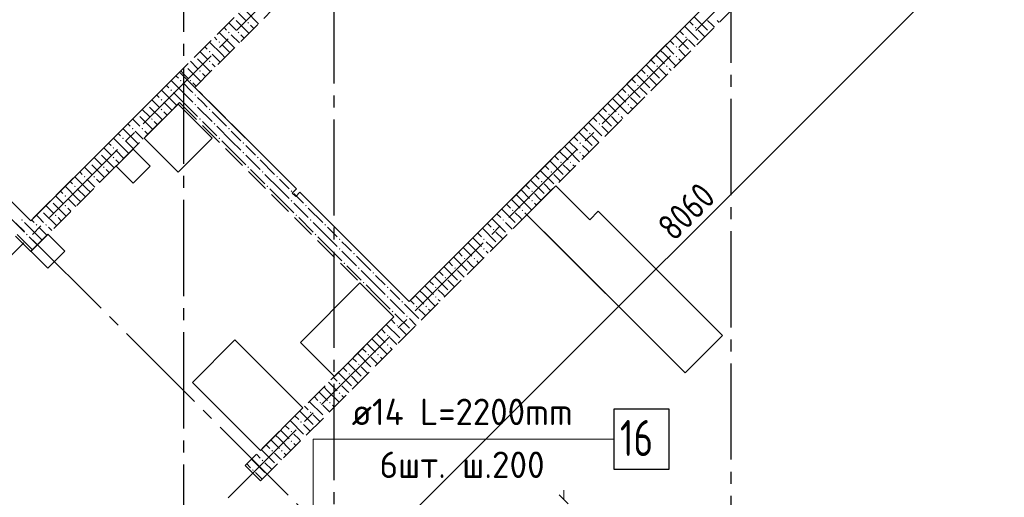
# Model space of a CAD drawing. Header units: millimetres. Extents: x 0 to 43617, y 0 to 59400.
# Tile 15 of 31: x 20462 to 28647, y 20147 to 24120. Entities that reach past the tile are written whole.
import ezdxf

# ---------------------------------------------------------------- set-up
doc = ezdxf.new("R2010")
doc.units = ezdxf.units.MM
doc.linetypes.add('______2', pattern=[270, 200, -70])
doc.linetypes.add('______5', pattern=[1100, 800, -100, 100, -100])
for name, color, linetype, lineweight in [('Standard', 7, 'Continuous', 25), ('ДОП Верх по У', 7, 'Continuous', 25), ('Оси', 40, '______5', 18), ('Позиционная метка номер позиции', 7, 'Continuous', 13)]:
    doc.layers.add(name, color=color, linetype=linetype, lineweight=lineweight)
doc.layers.add('ЖБ Перекрытие верхний уровень', color=7, linetype='Continuous', lineweight=25, true_color=0xe0e0ff)
doc.layers.add('ЖБ Стена верхний уровень', color=7, linetype='Continuous', lineweight=25, true_color=0x006e00)
doc.styles.add('GOST 2.304-81', font='txt')
doc.styles.add('ISOCPEUR', font='txt')

msp = doc.modelspace()

# ---------------------------------------------------------------- hatches: boundary and pattern name
at = {"layer": 'ЖБ Стена верхний уровень', "linetype": 'Continuous', "lineweight": 18, "transparency": 33554687}
for points in [[(22354.4, 24093.1), (22360.9, 24099.6), (22367.4, 24093.1), (22360.9, 24086.6)], [(22194.5, 24013.1), (22201, 24019.6), (22207.5, 24013.1), (22201, 24006.6)], [(22274.5, 24013.1), (22281, 24019.6), (22287.5, 24013.1), (22281, 24006.6)], [(26074.5, 24053.1), (26081, 24059.6), (26087.5, 24053.1), (26081, 24046.6)], [(22114.5, 23933.1), (22121, 23939.6), (22127.4, 23933.1), (22121, 23926.6)], [(25994.5, 23973.1), (26001, 23979.6), (26007.5, 23973.1), (26001, 23966.6)], [(22034.5, 23853.1), (22040.9, 23859.6), (22047.4, 23853.1), (22040.9, 23846.6)], [(25914.5, 23893.1), (25921, 23899.6), (25927.4, 23893.1), (25921, 23886.6)], [(25914.5, 23813.1), (25921, 23819.6), (25927.4, 23813.1), (25921, 23806.6)], [(21923.7, 23816.9), (21927.4, 23813.1), (21921, 23806.6), (21917.2, 23810.4)], [(22034.5, 23773.1), (22040.9, 23779.6), (22047.4, 23773.1), (22040.9, 23766.6)], [(25754.4, 23733.1), (25760.9, 23739.6), (25767.4, 23733.1), (25760.9, 23726.6)], [(25834.5, 23733.1), (25840.9, 23739.6), (25847.4, 23733.1), (25840.9, 23726.6)], [(21843.7, 23736.9), (21847.4, 23733.1), (21840.9, 23726.6), (21837.2, 23730.4)], [(21954.4, 23693.1), (21960.9, 23699.6), (21967.4, 23693.1), (21960.9, 23686.6)], [(25674.5, 23653.1), (25681, 23659.6), (25687.5, 23653.1), (25681, 23646.6)], [(21794.5, 23613.1), (21801, 23619.6), (21807.5, 23613.1), (21801, 23606.6)], [(21874.5, 23613.1), (21881, 23619.6), (21887.5, 23613.1), (21881, 23606.6)], [(25594.5, 23573.1), (25601, 23579.6), (25607.5, 23573.1), (25601, 23566.6)], [(21714.5, 23533.1), (21721, 23539.6), (21727.4, 23533.1), (21721, 23526.6)], [(21914.5, 23493.1), (21921, 23499.6), (21927.4, 23493.1), (21921, 23486.6)], [(25514.5, 23493.1), (25521, 23499.6), (25527.4, 23493.1), (25521, 23486.6)], [(21523.7, 23416.9), (21527.4, 23413.1), (21521, 23406.6), (21517.2, 23410.4)], [(21634.5, 23453.1), (21640.9, 23459.6), (21647.4, 23453.1), (21640.9, 23446.6)], [(21914.5, 23413.1), (21921, 23419.6), (21927.4, 23413.1), (21921, 23406.6)], [(25514.5, 23413.1), (25521, 23419.6), (25527.4, 23413.1), (25521, 23406.6)], [(21443.7, 23336.9), (21447.4, 23333.1), (21440.9, 23326.6), (21437.2, 23330.4)], [(21634.5, 23373.1), (21640.9, 23379.6), (21647.4, 23373.1), (21640.9, 23366.6)], [(22034.5, 23373.1), (22040.9, 23379.6), (22047.4, 23373.1), (22040.9, 23366.6)], [(25354.4, 23333.1), (25360.9, 23339.6), (25367.4, 23333.1), (25360.9, 23326.6)], [(25434.5, 23333.1), (25440.9, 23339.6), (25447.4, 23333.1), (25440.9, 23326.6)], [(21554.4, 23293.1), (21560.9, 23299.6), (21567.4, 23293.1), (21560.9, 23286.6)], [(21954.4, 23293.1), (21960.9, 23299.6), (21967.4, 23293.1), (21960.9, 23286.6)], [(22074.5, 23253.1), (22081, 23259.6), (22087.5, 23253.1), (22081, 23246.6)], [(25274.5, 23253.1), (25281, 23259.6), (25287.5, 23253.1), (25281, 23246.6)], [(21394.5, 23213.1), (21401, 23219.6), (21407.5, 23213.1), (21401, 23206.6)], [(21474.5, 23213.1), (21481, 23219.6), (21487.5, 23213.1), (21481, 23206.6)], [(22194.5, 23213.1), (22201, 23219.6), (22207.5, 23213.1), (22201, 23206.6)], [(25194.5, 23173.1), (25201, 23179.6), (25207.5, 23173.1), (25201, 23166.6)], [(21314.5, 23133.1), (21321, 23139.6), (21327.4, 23133.1), (21321, 23126.6)], [(22114.5, 23133.1), (22121, 23139.6), (22127.4, 23133.1), (22121, 23126.6)], [(22314.5, 23093.1), (22321, 23099.6), (22327.4, 23093.1), (22321, 23086.6)], [(25114.5, 23093.1), (25121, 23099.6), (25127.4, 23093.1), (25121, 23086.6)], [(21123.7, 23016.9), (21127.4, 23013.1), (21121, 23006.6), (21117.2, 23010.4)], [(21234.5, 23053.1), (21240.9, 23059.6), (21247.4, 23053.1), (21240.9, 23046.6)], [(22314.5, 23013.1), (22321, 23019.6), (22327.4, 23013.1), (22321, 23006.6)], [(25114.5, 23013.1), (25121, 23019.6), (25127.4, 23013.1), (25121, 23006.6)], [(21043.7, 22936.9), (21047.4, 22933.1), (21040.9, 22926.6), (21037.2, 22930.4)], [(21234.5, 22973.1), (21240.9, 22979.6), (21247.4, 22973.1), (21240.9, 22966.6)], [(22434.5, 22973.1), (22440.9, 22979.6), (22447.4, 22973.1), (22440.9, 22966.6)], [(24954.4, 22933.1), (24960.9, 22939.6), (24967.4, 22933.1), (24960.9, 22926.6)], [(25034.5, 22933.1), (25040.9, 22939.6), (25047.4, 22933.1), (25040.9, 22926.6)], [(21154.4, 22893.1), (21160.9, 22899.6), (21167.4, 22893.1), (21160.9, 22886.6)], [(22354.4, 22893.1), (22360.9, 22899.6), (22367.4, 22893.1), (22360.9, 22886.6)], [(22474.5, 22853.1), (22481, 22859.6), (22487.5, 22853.1), (22481, 22846.6)], [(24874.5, 22853.1), (24881, 22859.6), (24887.5, 22853.1), (24881, 22846.6)], [(20994.5, 22813.1), (21001, 22819.6), (21007.5, 22813.1), (21001, 22806.6)], [(21074.5, 22813.1), (21081, 22819.6), (21087.5, 22813.1), (21081, 22806.6)], [(22594.5, 22813.1), (22601, 22819.6), (22607.5, 22813.1), (22601, 22806.6)], [(24794.5, 22773.1), (24801, 22779.6), (24807.5, 22773.1), (24801, 22766.6)], [(20914.5, 22733.1), (20921, 22739.6), (20927.4, 22733.1), (20921, 22726.6)], [(22514.5, 22733.1), (22521, 22739.6), (22527.4, 22733.1), (22521, 22726.6)], [(22714.5, 22693.1), (22721, 22699.6), (22727.4, 22693.1), (22721, 22686.6)], [(24714.5, 22693.1), (24721, 22699.6), (24727.4, 22693.1), (24721, 22686.6)], [(20723.7, 22616.9), (20727.4, 22613.1), (20721, 22606.6), (20717.2, 22610.4)], [(20834.5, 22653.1), (20840.9, 22659.6), (20847.4, 22653.1), (20840.9, 22646.6)], [(22714.5, 22613.1), (22721, 22619.6), (22727.4, 22613.1), (22721, 22606.6)], [(24714.5, 22613.1), (24721, 22619.6), (24727.4, 22613.1), (24721, 22606.6)], [(20643.7, 22536.9), (20647.4, 22533.1), (20640.9, 22526.6), (20637.2, 22530.4)], [(20834.5, 22573.1), (20840.9, 22579.6), (20847.4, 22573.1), (20840.9, 22566.6)], [(22834.5, 22573.1), (22840.9, 22579.6), (22847.4, 22573.1), (22840.9, 22566.6)], [(24554.4, 22533.1), (24560.9, 22539.6), (24567.4, 22533.1), (24560.9, 22526.6)], [(24634.5, 22533.1), (24640.9, 22539.6), (24647.4, 22533.1), (24640.9, 22526.6)], [(20474.5, 22453.1), (20481, 22459.6), (20487.5, 22453.1), (20481, 22446.6)], [(20754.4, 22493.1), (20760.9, 22499.6), (20767.4, 22493.1), (20760.9, 22486.6)], [(22754.4, 22493.1), (22760.9, 22499.6), (22767.4, 22493.1), (22760.9, 22486.6)], [(22874.5, 22453.1), (22881, 22459.6), (22887.5, 22453.1), (22881, 22446.6)], [(24474.5, 22453.1), (24481, 22459.6), (24487.5, 22453.1), (24481, 22446.6)], [(20594.5, 22413.1), (20601, 22419.6), (20607.5, 22413.1), (20601, 22406.6)], [(20674.5, 22413.1), (20681, 22419.6), (20687.5, 22413.1), (20681, 22406.6)], [(22994.5, 22413.1), (23001, 22419.6), (23007.5, 22413.1), (23001, 22406.6)], [(24394.5, 22373.1), (24401, 22379.6), (24407.5, 22373.1), (24401, 22366.6)], [(20514.5, 22333.1), (20521, 22339.6), (20527.4, 22333.1), (20521, 22326.6)], [(22914.5, 22333.1), (22921, 22339.6), (22927.4, 22333.1), (22921, 22326.6)], [(23114.5, 22293.1), (23121, 22299.6), (23127.4, 22293.1), (23121, 22286.6)], [(24314.5, 22293.1), (24321, 22299.6), (24327.4, 22293.1), (24321, 22286.6)], [(23114.5, 22213.1), (23121, 22219.6), (23127.4, 22213.1), (23121, 22206.6)], [(24314.5, 22213.1), (24321, 22219.6), (24327.4, 22213.1), (24321, 22206.6)], [(23234.5, 22173.1), (23240.9, 22179.6), (23247.4, 22173.1), (23240.9, 22166.6)], [(24154.4, 22133.1), (24160.9, 22139.6), (24167.4, 22133.1), (24160.9, 22126.6)], [(24234.5, 22133.1), (24240.9, 22139.6), (24247.4, 22133.1), (24240.9, 22126.6)], [(23154.4, 22093.1), (23160.9, 22099.6), (23167.4, 22093.1), (23160.9, 22086.6)], [(23274.5, 22053.1), (23281, 22059.6), (23287.5, 22053.1), (23281, 22046.6)], [(23394.5, 22013.1), (23401, 22019.6), (23407.5, 22013.1), (23401, 22006.6)], [(24074.5, 22053.1), (24081, 22059.6), (24087.5, 22053.1), (24081, 22046.6)], [(23314.5, 21933.1), (23321, 21939.6), (23327.4, 21933.1), (23321, 21926.6)], [(23994.5, 21973.1), (24001, 21979.6), (24007.5, 21973.1), (24001, 21966.6)], [(23514.5, 21893.1), (23521, 21899.6), (23527.4, 21893.1), (23521, 21886.6)], [(23914.5, 21893.1), (23921, 21899.6), (23927.4, 21893.1), (23921, 21886.6)], [(23514.5, 21813.1), (23521, 21819.6), (23527.4, 21813.1), (23521, 21806.6)], [(23634.5, 21773.1), (23640.9, 21779.6), (23647.4, 21773.1), (23640.9, 21766.6)], [(23914.5, 21813.1), (23921, 21819.6), (23927.4, 21813.1), (23921, 21806.6)], [(23554.4, 21693.1), (23560.9, 21699.6), (23567.4, 21693.1), (23560.9, 21686.6)], [(23754.4, 21733.1), (23760.9, 21739.6), (23767.4, 21733.1), (23760.9, 21726.6)], [(23834.5, 21733.1), (23840.9, 21739.6), (23847.4, 21733.1), (23840.9, 21726.6)], [(23674.5, 21653.1), (23681, 21659.6), (23687.5, 21653.1), (23681, 21646.6)], [(23594.5, 21573.1), (23601, 21579.6), (23607.5, 21573.1), (23601, 21566.6)], [(23514.5, 21493.1), (23521, 21499.6), (23527.4, 21493.1), (23521, 21486.6)], [(23514.5, 21413.1), (23521, 21419.6), (23527.4, 21413.1), (23521, 21406.6)], [(23354.4, 21333.1), (23360.9, 21339.6), (23367.4, 21333.1), (23360.9, 21326.6)], [(23434.5, 21333.1), (23440.9, 21339.6), (23447.4, 21333.1), (23440.9, 21326.6)], [(23274.5, 21253.1), (23281, 21259.6), (23287.5, 21253.1), (23281, 21246.6)], [(23194.5, 21173.1), (23201, 21179.6), (23207.5, 21173.1), (23201, 21166.6)], [(23114.5, 21093.1), (23121, 21099.6), (23127.4, 21093.1), (23121, 21086.6)], [(23114.5, 21013.1), (23121, 21019.6), (23127.4, 21013.1), (23121, 21006.6)], [(22954.4, 20933.1), (22960.9, 20939.6), (22967.4, 20933.1), (22960.9, 20926.6)], [(23034.5, 20933.1), (23040.9, 20939.6), (23047.4, 20933.1), (23040.9, 20926.6)], [(22874.5, 20853.1), (22881, 20859.6), (22887.5, 20853.1), (22881, 20846.6)], [(22794.5, 20773.1), (22801, 20779.6), (22807.5, 20773.1), (22801, 20766.6)], [(22714.5, 20693.1), (22721, 20699.6), (22727.4, 20693.1), (22721, 20686.6)], [(22714.5, 20613.1), (22721, 20619.6), (22727.4, 20613.1), (22721, 20606.6)], [(22554.4, 20533.1), (22560.9, 20539.6), (22567.4, 20533.1), (22560.9, 20526.6)], [(22634.5, 20533.1), (22640.9, 20539.6), (22647.4, 20533.1), (22640.9, 20526.6)], [(22474.5, 20453.1), (22481, 20459.6), (22487.5, 20453.1), (22481, 20446.6)], [(22394.5, 20373.1), (22401, 20379.6), (22407.5, 20373.1), (22401, 20366.6)]]:
    msp.add_hatch(color=7, dxfattribs=at).paths.add_polyline_path(points, flags=16)

# ---------------------------------------------------------------- linework, layer by layer
at = {"layer": 'Standard', "color": 7, "linetype": 'Continuous', "lineweight": 13, "transparency": 33554687}
for p, q in [((23281.9, 19577), (28981.2, 25276.3)), ((24984.7, 20130), (24984.7, 20205))]:
    msp.add_line(p, q, dxfattribs=at)
at = {"layer": 'Standard', "color": 7, "linetype": 'Continuous', "lineweight": 25, "transparency": 33554687}
for p, q in [((23700.2, 21775.1), (26560.4, 24635.3)), ((19316.1, 23684.3), (20553.6, 22446.8)), ((20553.6, 22446.8), (21791, 23684.3)), ((21791, 23684.3), (22763.3, 22712)), ((21778.7, 23416.8), (21495.8, 23133.9)), ((22061.5, 23133.9), (21778.7, 23416.8)), ((21495.8, 23133.9), (21778.7, 22851.1)), ((21778.7, 22851.1), (22061.5, 23133.9)), ((21403.9, 23042), (21262.5, 22900.6)), ((21545.3, 22900.6), (21403.9, 23042)), ((21262.5, 22900.6), (21403.9, 22759.2)), ((21403.9, 22759.2), (21545.3, 22900.6)), ((22763.3, 22712), (22727.9, 22676.6)), ((22727.9, 22676.6), (22756.2, 22648.4)), ((22756.2, 22648.4), (22791.6, 22683.7)), ((22791.6, 22683.7), (23700.2, 21775.1)), ((24917.9, 22738.2), (24677.5, 22497.8)), ((25200.8, 22455.4), (24917.9, 22738.2)), ((25271.5, 22526.1), (25200.8, 22455.4)), ((26303.8, 21493.7), (25271.5, 22526.1)), ((24677.5, 22497.8), (25992.7, 21182.6)), ((20696.8, 22334.9), (20555.4, 22193.5)), ((20838.2, 22193.5), (20696.8, 22334.9)), ((20555.4, 22193.5), (20696.8, 22052)), ((20696.8, 22052), (20838.2, 22193.5)), ((23290.1, 21930.6), (22795.1, 21435.7)), ((23572.9, 21647.8), (23290.1, 21930.6)), ((23077.9, 21152.8), (23572.9, 21647.8)), ((22251.2, 21456.3), (21897.7, 21102.7)), ((22816.9, 20890.6), (22251.2, 21456.3)), ((25992.7, 21182.6), (26303.8, 21493.7)), ((22795.1, 21435.7), (23077.9, 21152.8)), ((21897.7, 21102.7), (22463.3, 20537)), ((22463.3, 20537), (22816.9, 20890.6)), ((24947.2, 20167.5), (25022.2, 20092.5))]:
    msp.add_line(p, q, dxfattribs=at)
at = {"layer": 'ДОП Верх по У', "color": 7, "linetype": 'Continuous', "lineweight": 13, "transparency": 33554687}
msp.add_line((23201.8, 20630), (25309.8, 20630), dxfattribs=at)
at = {"layer": 'ДОП Верх по У', "color": 7, "linetype": 'Continuous', "lineweight": 25, "transparency": 33554687}
msp.add_lwpolyline([(25401.8, 20380), (25861.8, 20380), (25861.8, 20880), (25401.8, 20880), (25401.8, 20380)], dxfattribs=at)
at = {"layer": 'ЖБ Перекрытие верхний уровень', "color": 7, "linetype": 'Continuous', "lineweight": 18, "transparency": 33554687}
for p, q in [((23700.2, 21775.1), (26560.4, 24635.3)), ((19316.1, 23684.2), (20553.6, 22446.8)), ((20553.6, 22446.8), (21791, 23684.2)), ((21791, 23684.2), (21918.3, 23557)), ((21918.3, 23557), (22763.3, 22712)), ((21778.7, 23416.7), (21495.8, 23133.9)), ((22061.5, 23133.9), (21778.7, 23416.7)), ((21495.8, 23133.9), (21778.7, 22851.1)), ((21778.7, 22851.1), (22061.5, 23133.9)), ((21403.9, 23042), (21262.5, 22900.6)), ((21545.3, 22900.6), (21403.9, 23042)), ((21262.5, 22900.6), (21403.9, 22759.1)), ((21403.9, 22759.1), (21545.3, 22900.6)), ((22763.3, 22712), (22727.9, 22676.6)), ((22727.9, 22676.6), (22756.2, 22648.3)), ((22756.2, 22648.3), (22791.6, 22683.7)), ((22791.6, 22683.7), (23700.2, 21775.1)), ((24917.9, 22738.2), (24677.5, 22497.8)), ((25200.8, 22455.4), (24917.9, 22738.2)), ((25271.5, 22526.1), (25200.8, 22455.4)), ((26303.8, 21493.7), (25271.5, 22526.1)), ((24677.5, 22497.8), (24960.3, 22215)), ((20696.8, 22334.9), (20555.4, 22193.4)), ((20838.2, 22193.4), (20696.8, 22334.9)), ((20555.4, 22193.4), (20696.8, 22052)), ((20696.8, 22052), (20838.2, 22193.4)), ((24960.3, 22215), (25992.7, 21182.6)), ((23290.1, 21930.6), (22795.1, 21435.6)), ((23572.9, 21647.8), (23290.1, 21930.6)), ((23077.9, 21152.8), (23572.9, 21647.8)), ((22251.2, 21456.3), (21897.7, 21102.7)), ((22816.9, 20890.6), (22251.2, 21456.3)), ((25992.7, 21182.6), (26303.8, 21493.7)), ((22795.1, 21435.6), (23077.9, 21152.8)), ((21897.7, 21102.7), (22463.4, 20537)), ((22463.4, 20537), (22816.9, 20890.6))]:
    msp.add_line(p, q, dxfattribs=at)
at = {"layer": 'ЖБ Стена верхний уровень', "color": 251, "linetype": '______2', "lineweight": 13, "true_color": 0x656565, "transparency": 33554687}
for p, q in [((28515.6, 26590.5), (23700.2, 21775.1)), ((22462.8, 20283.1), (28642.9, 26463.2)), ((22434.5, 24327.7), (20553.6, 22446.8)), ((21918.3, 23557), (22561.7, 24200.4)), ((20553.6, 22446.8), (19316.1, 23684.2)), ((23700.2, 21775.1), (21918.3, 23557)), ((20553.6, 22192.2), (21791, 23429.7)), ((21791, 23429.7), (23572.9, 21647.8)), ((20426.3, 22319.5), (20553.6, 22192.2)), ((23572.9, 21647.8), (22335.5, 20410.3)), ((22335.5, 20410.3), (22462.8, 20283.1))]:
    msp.add_line(p, q, dxfattribs=at)
at = {"layer": 'ЖБ Стена верхний уровень', "color": 9, "linetype": 'Continuous', "lineweight": 18, "true_color": 0xc7c7c7, "transparency": 33554687}
for p, q in [((22280.4, 24173.7), (22340.9, 24113.1)), ((22340.9, 24193.1), (22447.7, 24086.4)), ((22221, 24073.1), (22200.4, 24093.7)), ((22260.9, 24033.1), (22221, 24073.1)), ((22260.9, 24113.1), (22367.7, 24006.4)), ((22381, 24073.1), (22407.7, 24046.4)), ((26029.6, 24104.5), (26060.9, 24073.1)), ((26069.6, 24144.5), (26181, 24033.1)), ((26221, 24073.1), (26181, 24113.1)), ((26236.9, 24057.2), (26221, 24073.1)), ((26260.9, 24113.1), (26276.9, 24097.2)), ((22221, 23913.1), (22120.4, 24013.7)), ((22160.4, 24053.7), (22181, 24033.1)), ((22221, 23993.1), (22287.7, 23926.4)), ((22301, 23993.1), (22327.7, 23966.4)), ((25909.6, 23984.5), (26021, 23873.1)), ((25949.6, 24024.5), (25981, 23993.1)), ((25989.6, 24064.5), (26101, 23953.1)), ((26156.9, 23977.2), (26101, 24033.1)), ((22140.9, 23833.1), (22040.4, 23933.7)), ((22080.4, 23973.7), (22101, 23953.1)), ((22140.9, 23913.1), (22207.7, 23846.4)), ((22221, 23913.1), (22247.7, 23886.4)), ((25829.6, 23904.5), (25901, 23833.1)), ((25869.6, 23944.5), (25901, 23913.1)), ((26076.9, 23897.2), (26021, 23953.1)), ((21981, 23833.1), (21960.4, 23853.7)), ((22021, 23793.1), (21981, 23833.1)), ((22000.4, 23893.7), (22021, 23873.1)), ((22060.9, 23833.1), (22127.7, 23766.4)), ((22140.9, 23833.1), (22167.7, 23806.4)), ((25749.6, 23824.5), (25821, 23753.1)), ((25789.6, 23864.5), (25821, 23833.1)), ((25821, 23833.1), (25916.9, 23737.2)), ((25981, 23833.1), (25940.9, 23873.1)), ((25996.9, 23817.2), (25981, 23833.1)), ((21880.4, 23773.7), (21940.9, 23713.1)), ((21940.9, 23793.1), (22047.7, 23686.4)), ((22060.9, 23753.1), (22087.7, 23726.4)), ((25669.6, 23744.5), (25781, 23633.1)), ((25709.6, 23784.5), (25740.9, 23753.1)), ((25940.9, 23793.1), (25956.9, 23777.2)), ((21821, 23673.1), (21800.4, 23693.7)), ((21860.9, 23633.1), (21821, 23673.1)), ((21860.9, 23713.1), (21967.7, 23606.4)), ((21981, 23673.1), (22007.7, 23646.4)), ((25589.6, 23664.5), (25701, 23553.1)), ((25629.6, 23704.5), (25660.9, 23673.1)), ((25821, 23673.1), (25781, 23713.1)), ((25836.9, 23657.2), (25821, 23673.1)), ((25860.9, 23713.1), (25876.9, 23697.2)), ((21821, 23513.1), (21720.4, 23613.7)), ((21760.4, 23653.7), (21781, 23633.1)), ((21821, 23593.1), (21887.7, 23526.4)), ((21901, 23593.1), (21927.7, 23566.4)), ((25509.6, 23584.5), (25621, 23473.1)), ((25549.6, 23624.5), (25581, 23593.1)), ((25756.9, 23577.2), (25701, 23633.1)), ((21600.4, 23493.7), (21621, 23473.1)), ((21740.9, 23433.1), (21640.4, 23533.7)), ((21680.4, 23573.7), (21701, 23553.1)), ((21740.9, 23513.1), (21807.7, 23446.4)), ((21821, 23513.1), (21847.7, 23486.4)), ((21887.7, 23526.4), (21901, 23513.1)), ((25429.6, 23504.5), (25501, 23433.1)), ((25469.6, 23544.5), (25501, 23513.1)), ((25676.9, 23497.2), (25621, 23553.1)), ((21581, 23433.1), (21560.4, 23453.7)), ((21621, 23393.1), (21581, 23433.1)), ((21660.9, 23433.1), (21727.7, 23366.4)), ((21740.9, 23433.1), (21767.7, 23406.4)), ((21807.7, 23446.4), (21821, 23433.1)), ((21821, 23433.1), (21940.9, 23313.1)), ((21847.7, 23486.4), (21901, 23433.1)), ((21981, 23433.1), (21940.9, 23473.1)), ((22021, 23393.1), (21981, 23433.1)), ((25349.6, 23424.5), (25421, 23353.1)), ((25389.6, 23464.5), (25421, 23433.1)), ((25421, 23433.1), (25516.9, 23337.2)), ((25581, 23433.1), (25540.9, 23473.1)), ((25596.9, 23417.2), (25581, 23433.1)), ((21480.4, 23373.7), (21540.9, 23313.1)), ((21540.9, 23393.1), (21647.7, 23286.4)), ((21660.9, 23353.1), (21687.7, 23326.4)), ((21940.9, 23393.1), (22060.9, 23273.1)), ((22060.9, 23353.1), (22181, 23233.1)), ((25269.6, 23344.5), (25381, 23233.1)), ((25309.6, 23384.5), (25340.9, 23353.1)), ((25540.9, 23393.1), (25556.9, 23377.2)), ((21360.4, 23253.7), (21381, 23233.1)), ((21421, 23273.1), (21400.4, 23293.7)), ((21460.9, 23233.1), (21421, 23273.1)), ((21460.9, 23313.1), (21567.7, 23206.4)), ((21581, 23273.1), (21607.7, 23246.4)), ((21981, 23273.1), (22101, 23153.1)), ((25189.6, 23264.5), (25301, 23153.1)), ((25229.6, 23304.5), (25260.9, 23273.1)), ((25421, 23273.1), (25381, 23313.1)), ((25436.9, 23257.2), (25421, 23273.1)), ((25460.9, 23313.1), (25476.9, 23297.2)), ((21280.4, 23173.7), (21301, 23153.1)), ((21421, 23113.1), (21320.4, 23213.7)), ((21421, 23193.1), (21487.7, 23126.4)), ((21501, 23193.1), (21527.7, 23166.4)), ((22221, 23113.1), (22101, 23233.1)), ((22221, 23193.1), (22301, 23113.1)), ((25109.6, 23184.5), (25221, 23073.1)), ((25149.6, 23224.5), (25181, 23193.1)), ((25356.9, 23177.2), (25301, 23233.1)), ((21200.4, 23093.7), (21221, 23073.1)), ((21340.9, 23033.1), (21240.4, 23133.7)), ((21340.9, 23113.1), (21407.7, 23046.4)), ((21421, 23113.1), (21447.7, 23086.4)), ((22140.9, 23113.1), (22221, 23033.1)), ((22221, 23113.1), (22301, 23033.1)), ((25029.6, 23104.5), (25101, 23033.1)), ((25069.6, 23144.5), (25101, 23113.1)), ((25276.9, 23097.2), (25221, 23153.1)), ((21181, 23033.1), (21160.4, 23053.7)), ((21221, 22993.1), (21181, 23033.1)), ((21260.9, 23033.1), (21327.7, 22966.4)), ((21340.9, 23033.1), (21367.7, 23006.4)), ((22221, 23033.1), (22340.9, 22913.1)), ((22381, 23033.1), (22340.9, 23073.1)), ((22421, 22993.1), (22381, 23033.1)), ((24949.6, 23024.5), (25021, 22953.1)), ((24989.6, 23064.5), (25021, 23033.1)), ((25021, 23033.1), (25116.9, 22937.2)), ((25181, 23033.1), (25140.9, 23073.1)), ((25196.9, 23017.2), (25181, 23033.1)), ((21080.4, 22973.7), (21140.9, 22913.1)), ((21140.9, 22993.1), (21247.7, 22886.4)), ((21260.9, 22953.1), (21287.7, 22926.4)), ((22340.9, 22993.1), (22460.9, 22873.1)), ((22460.9, 22953.1), (22581, 22833.1)), ((24869.6, 22944.5), (24981, 22833.1)), ((24909.6, 22984.5), (24940.9, 22953.1)), ((25140.9, 22993.1), (25156.9, 22977.2)), ((20960.4, 22853.7), (20981, 22833.1)), ((21021, 22873.1), (21000.4, 22893.7)), ((21060.9, 22833.1), (21021, 22873.1)), ((21060.9, 22913.1), (21167.7, 22806.4)), ((21181, 22873.1), (21207.7, 22846.4)), ((22381, 22873.1), (22501, 22753.1)), ((24789.6, 22864.5), (24901, 22753.1)), ((24829.6, 22904.5), (24860.9, 22873.1)), ((25021, 22873.1), (24981, 22913.1)), ((25036.9, 22857.2), (25021, 22873.1)), ((25060.9, 22913.1), (25076.9, 22897.2)), ((20880.4, 22773.7), (20901, 22753.1)), ((21021, 22713.1), (20920.4, 22813.7)), ((21021, 22793.1), (21087.7, 22726.4)), ((21101, 22793.1), (21127.7, 22766.4)), ((22621, 22713.1), (22501, 22833.1)), ((22621, 22793.1), (22701, 22713.1)), ((24709.6, 22784.5), (24821, 22673.1)), ((24749.6, 22824.5), (24781, 22793.1)), ((24956.9, 22777.2), (24901, 22833.1)), ((20800.4, 22693.7), (20821, 22673.1)), ((20940.9, 22633.1), (20840.4, 22733.7)), ((20940.9, 22713.1), (21007.7, 22646.4)), ((21021, 22713.1), (21047.7, 22686.4)), ((22540.9, 22713.1), (22621, 22633.1)), ((22621, 22713.1), (22701, 22633.1)), ((24629.6, 22704.5), (24701, 22633.1)), ((24669.6, 22744.5), (24701, 22713.1)), ((24876.9, 22697.2), (24821, 22753.1)), ((20740.9, 22593.1), (20847.7, 22486.4)), ((20781, 22633.1), (20760.4, 22653.7)), ((20821, 22593.1), (20781, 22633.1)), ((20860.9, 22633.1), (20927.7, 22566.4)), ((20940.9, 22633.1), (20967.7, 22606.4)), ((22621, 22633.1), (22740.9, 22513.1)), ((22781, 22633.1), (22740.9, 22673.1)), ((22740.9, 22593.1), (22860.9, 22473.1)), ((22821, 22593.1), (22781, 22633.1)), ((24549.6, 22624.5), (24621, 22553.1)), ((24589.6, 22664.5), (24621, 22633.1)), ((24621, 22633.1), (24716.9, 22537.2)), ((24781, 22633.1), (24740.9, 22673.1)), ((24740.9, 22593.1), (24756.9, 22577.2)), ((24796.9, 22617.2), (24781, 22633.1)), ((20660.9, 22513.1), (20767.7, 22406.4)), ((20680.4, 22573.7), (20740.9, 22513.1)), ((20860.9, 22553.1), (20887.7, 22526.4)), ((22860.9, 22553.1), (22981, 22433.1)), ((24469.6, 22544.5), (24581, 22433.1)), ((24509.6, 22584.5), (24540.9, 22553.1)), ((24621, 22473.1), (24581, 22513.1)), ((24660.9, 22513.1), (24676.9, 22497.2)), ((20381, 22473.1), (20480.4, 22373.7)), ((20520.4, 22413.7), (20501, 22433.1)), ((20560.4, 22453.7), (20581, 22433.1)), ((20621, 22473.1), (20600.4, 22493.7)), ((20660.9, 22433.1), (20621, 22473.1)), ((20781, 22473.1), (20807.7, 22446.4)), ((22781, 22473.1), (22901, 22353.1)), ((23021, 22313.1), (22901, 22433.1)), ((24389.6, 22464.5), (24501, 22353.1)), ((24429.6, 22504.5), (24460.9, 22473.1)), ((24556.9, 22377.2), (24501, 22433.1)), ((24636.9, 22457.2), (24621, 22473.1)), ((20480.4, 22373.7), (20501, 22353.1)), ((20621, 22313.1), (20520.4, 22413.7)), ((20621, 22393.1), (20687.7, 22326.4)), ((20701, 22393.1), (20727.7, 22366.4)), ((23021, 22393.1), (23101, 22313.1)), ((24309.6, 22384.5), (24421, 22273.1)), ((24349.6, 22424.5), (24381, 22393.1)), ((24476.9, 22297.2), (24421, 22353.1)), ((20540.9, 22233.1), (20440.4, 22333.7)), ((20540.9, 22313.1), (20607.7, 22246.4)), ((20621, 22313.1), (20647.7, 22286.4)), ((22940.9, 22313.1), (23021, 22233.1)), ((23021, 22313.1), (23101, 22233.1)), ((23181, 22233.1), (23140.9, 22273.1)), ((24189.6, 22264.5), (24221, 22233.1)), ((24229.6, 22304.5), (24301, 22233.1)), ((24269.6, 22344.5), (24301, 22313.1)), ((24381, 22233.1), (24340.9, 22273.1)), ((20540.9, 22233.1), (20567.7, 22206.4)), ((23021, 22233.1), (23140.9, 22113.1)), ((23140.9, 22193.1), (23260.9, 22073.1)), ((23221, 22193.1), (23181, 22233.1)), ((24109.6, 22184.5), (24140.9, 22153.1)), ((24149.6, 22224.5), (24221, 22153.1)), ((24221, 22233.1), (24316.9, 22137.2)), ((24340.9, 22193.1), (24356.9, 22177.2)), ((24396.9, 22217.2), (24381, 22233.1)), ((23260.9, 22153.1), (23381, 22033.1)), ((24029.6, 22104.5), (24060.9, 22073.1)), ((24069.6, 22144.5), (24181, 22033.1)), ((24221, 22073.1), (24181, 22113.1)), ((24260.9, 22113.1), (24276.9, 22097.2)), ((23181, 22073.1), (23301, 21953.1)), ((23421, 21913.1), (23301, 22033.1)), ((23949.6, 22024.5), (23981, 21993.1)), ((23989.6, 22064.5), (24101, 21953.1)), ((24156.9, 21977.2), (24101, 22033.1)), ((24236.9, 22057.2), (24221, 22073.1)), ((23421, 21993.1), (23501, 21913.1)), ((23869.6, 21944.5), (23901, 21913.1)), ((23909.6, 21984.5), (24021, 21873.1)), ((24076.9, 21897.2), (24021, 21953.1)), ((23340.9, 21913.1), (23421, 21833.1)), ((23421, 21913.1), (23501, 21833.1)), ((23581, 21833.1), (23540.9, 21873.1)), ((23789.6, 21864.5), (23821, 21833.1)), ((23829.6, 21904.5), (23901, 21833.1)), ((23981, 21833.1), (23940.9, 21873.1)), ((23421, 21833.1), (23540.9, 21713.1)), ((23540.9, 21793.1), (23629.6, 21704.5)), ((23621, 21793.1), (23581, 21833.1)), ((23709.6, 21784.5), (23740.9, 21753.1)), ((23749.6, 21824.5), (23821, 21753.1)), ((23821, 21833.1), (23916.9, 21737.2)), ((23940.9, 21793.1), (23956.9, 21777.2)), ((23996.9, 21817.2), (23981, 21833.1)), ((23629.6, 21704.5), (23660.9, 21673.1)), ((23660.9, 21753.1), (23669.6, 21744.5)), ((23669.6, 21744.5), (23781, 21633.1)), ((23821, 21673.1), (23781, 21713.1)), ((23860.9, 21713.1), (23876.9, 21697.2)), ((23549.6, 21624.5), (23581, 21593.1)), ((23581, 21673.1), (23589.6, 21664.5)), ((23589.6, 21664.5), (23701, 21553.1)), ((23756.9, 21577.2), (23701, 21633.1)), ((23836.9, 21657.2), (23821, 21673.1)), ((23469.6, 21544.5), (23501, 21513.1)), ((23509.6, 21584.5), (23621, 21473.1)), ((23676.9, 21497.2), (23621, 21553.1)), ((23389.6, 21464.5), (23421, 21433.1)), ((23429.6, 21504.5), (23501, 21433.1)), ((23581, 21433.1), (23540.9, 21473.1)), ((23309.6, 21384.5), (23340.9, 21353.1)), ((23349.6, 21424.5), (23421, 21353.1)), ((23421, 21433.1), (23516.9, 21337.2)), ((23540.9, 21393.1), (23556.9, 21377.2)), ((23596.9, 21417.2), (23581, 21433.1)), ((23229.6, 21304.5), (23260.9, 21273.1)), ((23269.6, 21344.5), (23381, 21233.1)), ((23421, 21273.1), (23381, 21313.1)), ((23460.9, 21313.1), (23476.9, 21297.2)), ((23149.6, 21224.5), (23181, 21193.1)), ((23189.6, 21264.5), (23301, 21153.1)), ((23356.9, 21177.2), (23301, 21233.1)), ((23436.9, 21257.2), (23421, 21273.1)), ((23069.6, 21144.5), (23101, 21113.1)), ((23109.6, 21184.5), (23221, 21073.1)), ((23276.9, 21097.2), (23221, 21153.1)), ((22989.6, 21064.5), (23021, 21033.1)), ((23029.6, 21104.5), (23101, 21033.1)), ((23181, 21033.1), (23140.9, 21073.1)), ((22909.6, 20984.5), (22940.9, 20953.1)), ((22949.6, 21024.5), (23021, 20953.1)), ((23021, 21033.1), (23116.9, 20937.2)), ((23140.9, 20993.1), (23156.9, 20977.2)), ((23196.9, 21017.2), (23181, 21033.1)), ((22829.6, 20904.5), (22860.9, 20873.1)), ((22869.6, 20944.5), (22981, 20833.1)), ((23021, 20873.1), (22981, 20913.1)), ((23036.9, 20857.2), (23021, 20873.1)), ((23060.9, 20913.1), (23076.9, 20897.2)), ((22749.6, 20824.5), (22781, 20793.1)), ((22789.6, 20864.5), (22901, 20753.1)), ((22956.9, 20777.2), (22901, 20833.1)), ((22669.6, 20744.5), (22701, 20713.1)), ((22709.6, 20784.5), (22821, 20673.1)), ((22876.9, 20697.2), (22821, 20753.1)), ((22589.6, 20664.5), (22621, 20633.1)), ((22621, 20633.1), (22716.9, 20537.2)), ((22629.6, 20704.5), (22701, 20633.1)), ((22781, 20633.1), (22740.9, 20673.1)), ((22796.9, 20617.2), (22781, 20633.1)), ((22509.6, 20584.5), (22540.9, 20553.1)), ((22549.6, 20624.5), (22621, 20553.1)), ((22740.9, 20593.1), (22756.9, 20577.2)), ((22389.6, 20464.5), (22501, 20353.1)), ((22429.6, 20504.5), (22460.9, 20473.1)), ((22469.6, 20544.5), (22581, 20433.1)), ((22621, 20473.1), (22581, 20513.1)), ((22636.9, 20457.2), (22621, 20473.1)), ((22660.9, 20513.1), (22676.9, 20497.2)), ((22349.6, 20424.5), (22381, 20393.1)), ((22556.9, 20377.2), (22501, 20433.1)), ((22476.9, 20297.2), (22421, 20353.1))]:
    msp.add_line(p, q, dxfattribs=at)
at = {"layer": 'Оси', "color": 8, "linetype": '______5', "lineweight": -3, "transparency": 33554687}
for p, q in [((21824, 57820), (21824, 7100)), ((26374, 50960), (26374, 7100)), ((23074, 50790), (23074, 7100)), ((12153.1, 13919.1), (31163, 32929)), ((14415.9, 12363.5), (33072.2, 31019.8)), ((23471.2, 19387.8), (16584.2, 26274.8))]:
    msp.add_line(p, q, dxfattribs=at)
at = {"layer": 'Позиционная метка номер позиции', "color": 7, "linetype": 'Continuous', "lineweight": 13, "transparency": 33554687}
msp.add_lwpolyline([(23174, 17789), (22901.8, 18061.3), (22901.8, 20630), (25401.8, 20630)], dxfattribs=at)

# ---------------------------------------------------------------- texts
at = {"layer": 'Standard', "color": 7, "linetype": 'Continuous', "lineweight": 25, "transparency": 33554687, "insert": (25902.7, 22268.5), "char_height": 220, "width": 672.617, "attachment_point": 7, "rotation": 45, "style": 'GOST 2.304-81'}
msp.add_mtext('8060', dxfattribs=at)
at = {"layer": 'ДОП Верх по У', "color": 7, "linetype": 'Continuous', "lineweight": 13, "transparency": 33554687, "attachment_point": 7, "style": 'ISOCPEUR'}
for s, insert, char_height, width in [('\\W0.96;ø14 L=2200mm ', (23221.8, 20747.4), 220, 2172.599), ('\\W0.75;16', (25451.8, 20490), 300, 472.281), ('\\W0.97;6шт. ш.200 ', (23452.8, 20307.4), 220, 1712.324)]:
    msp.add_mtext(s, dxfattribs=dict(at, insert=insert, char_height=char_height, width=width))

doc.saveas('drawing.dxf')
